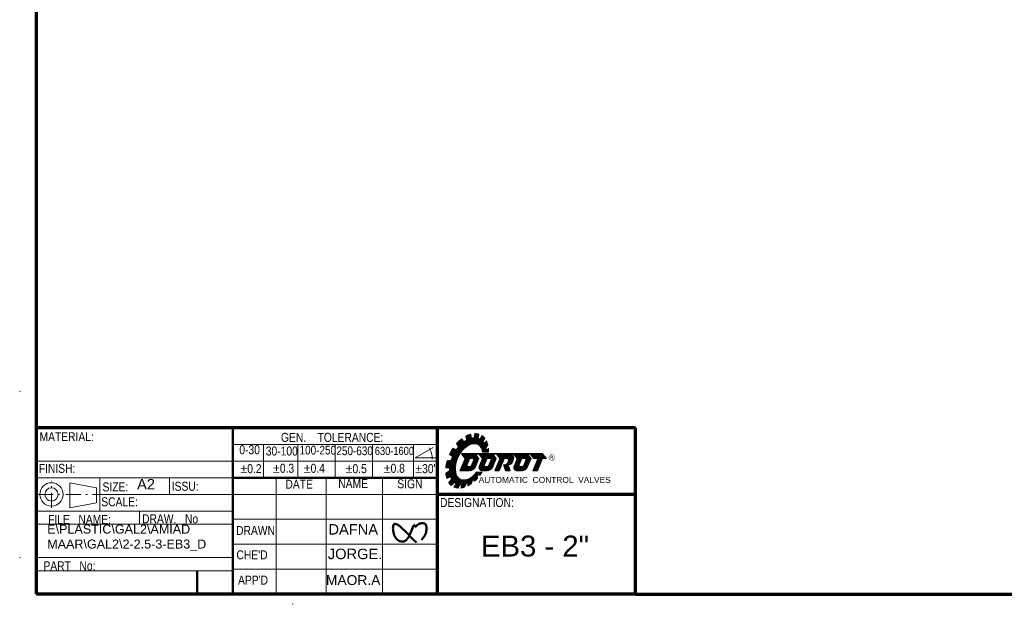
# Model space of a CAD drawing. Header units: millimetres. Extents: x 18 to 610, y -123 to 280.
# Tile 1 of 44: x 18 to 314, y -123 to 53. Entities that reach past the tile are written whole.
import ezdxf

# ---------------------------------------------------------------- set-up
doc = ezdxf.new("R2010")
doc.units = ezdxf.units.MM
doc.linetypes.add('CENTER', pattern=[8, 4.5, -1.5, 0.5, -1.5])
doc.linetypes.add('SOLID', pattern=[0])
doc.styles.add('Arial', font='Arial.ttf', dxfattribs={"height": 5})
doc.styles.add('Arial Narrow', font='ARIALN.TTF', dxfattribs={"height": 0.2})

# ---------------------------------------------------------------- blocks, each defined once
blk = doc.blocks.new('BlockOfHatchs_1')
at = {"linetype": 'SOLID', "lineweight": 9}
for points in [[(158.31, -79.62), (156.08, -81.85)], [(156.13, -81.58), (159.85, -77.86)], [(156.22, -77.86), (156.14, -77.94)], [(156.23, -78.06), (156.43, -77.86)], [(159.64, -77.86), (156.26, -81.24)], [(156.65, -77.86), (156.33, -78.18)], [(156.41, -80.88), (159.43, -77.86)], [(156.42, -78.3), (156.86, -77.86)], [(157.08, -77.86), (156.52, -78.42)], [(159.21, -77.86), (156.56, -80.51)], [(156.61, -78.54), (157.29, -77.86)], [(156.71, -80.15), (159, -77.86)], [(157.5, -77.86), (156.71, -78.66)], [(156.8, -78.78), (157.72, -77.86)], [(158.78, -77.86), (156.87, -79.78)], [(157.93, -77.86), (156.9, -78.89)], [(156.99, -79.01), (158.14, -77.86)], [(157.02, -79.42), (158.57, -77.86)], [(158.36, -77.86), (157.09, -79.13)], [(161.21, -79.28), (157.59, -82.9)], [(157.81, -82.9), (161.06, -79.65)], [(160.07, -77.86), (158.76, -79.17)], [(158.97, -79.17), (160.24, -77.9)], [(159, -81.28), (161.19, -79.09)], [(161.1, -78.97), (159.15, -80.91)], [(160.34, -78.02), (159.18, -79.17)], [(159.31, -80.55), (161, -78.85)], [(159.39, -79.18), (160.43, -78.14)], [(160.91, -78.73), (159.46, -80.18)], [(160.53, -78.26), (159.54, -79.24)], [(159.61, -79.82), (160.81, -78.61)], [(159.65, -79.35), (160.62, -78.38)], [(160.72, -78.5), (159.7, -79.52)], [(156.1, -82.04), (158.16, -79.98)], [(158.01, -80.35), (156.14, -82.22)], [(156.21, -82.36), (157.86, -80.71)], [(157.71, -81.08), (156.29, -82.49)], [(156.38, -82.61), (157.69, -81.31)], [(157.75, -81.46), (156.51, -82.7)], [(156.64, -82.79), (157.87, -81.55)], [(158.05, -81.59), (156.8, -82.84)], [(156.97, -82.88), (158.26, -81.59)], [(158.48, -81.59), (157.17, -82.9)], [(157.38, -82.9), (158.7, -81.58)], [(160.91, -80.01), (158.02, -82.9)], [(158.24, -82.9), (160.75, -80.38)], [(160.6, -80.75), (158.46, -82.89)], [(158.69, -82.87), (160.45, -81.11)], [(160.3, -81.48), (158.98, -82.8)], [(159.35, -82.64), (160.12, -81.87)]]:
    blk.add_lwpolyline(points, dxfattribs=at)
blk = doc.blocks.new('BlockOfHatchs_2')
at = {"linetype": 'SOLID', "lineweight": 9}
for points in [[(171.59, -77.97), (171.7, -77.86)], [(171.91, -77.86), (171.68, -78.09)], [(171.78, -78.21), (172.13, -77.86)], [(172.34, -77.86), (171.87, -78.33)], [(171.97, -78.45), (172.55, -77.86)], [(172.77, -77.86), (172.06, -78.57)], [(172.16, -78.69), (172.98, -77.86)], [(173.19, -77.86), (172.25, -78.81)], [(172.35, -78.93), (173.41, -77.86)], [(173.62, -77.86), (172.44, -79.04)], [(172.53, -79.16), (173.84, -77.86)], [(172.54, -82.15), (174.9, -79.79)], [(175.05, -79.43), (172.69, -81.79)], [(174.05, -77.86), (172.74, -79.17)], [(172.84, -81.42), (175.77, -78.49)], [(172.95, -79.17), (174.26, -77.86)], [(175.68, -78.37), (172.99, -81.05)], [(173.15, -80.69), (175.58, -78.25)], [(174.48, -77.86), (173.17, -79.17)], [(175.49, -78.13), (173.3, -80.32)], [(173.38, -79.17), (174.69, -77.86)], [(173.45, -79.96), (175.39, -78.01)], [(174.9, -77.86), (173.59, -79.17)], [(175.3, -77.89), (173.6, -79.59)], [(173.75, -79.23), (175.12, -77.86)], [(175.87, -78.61), (175.3, -79.17)], [(175.52, -79.17), (175.96, -78.73)], [(176.06, -78.84), (175.73, -79.17)], [(175.94, -79.17), (176.15, -78.96)], [(176.25, -79.08), (176.16, -79.17)], [(172.23, -82.88), (174.59, -80.52)], [(174.75, -80.16), (172.39, -82.52)], [(174.44, -80.89), (172.43, -82.9)], [(172.64, -82.9), (174.29, -81.25)], [(174.14, -81.62), (172.86, -82.9)], [(173.07, -82.9), (173.99, -81.98)], [(173.83, -82.35), (173.29, -82.9)], [(173.5, -82.9), (173.68, -82.72)]]:
    blk.add_lwpolyline(points, dxfattribs=at)
blk = doc.blocks.new('BlockOfHatchs_3')
at = {"linetype": 'SOLID', "lineweight": 9}
for points in [[(155.88, -71.81), (146.15, -81.54)], [(146.2, -81.22), (154.45, -72.98)], [(147.55, -78.29), (151.9, -73.94)], [(153.69, -72.41), (147.73, -78.37)], [(154.14, -73.02), (147.82, -79.34)], [(147.91, -78.46), (153.73, -72.64)], [(147.99, -78.91), (153.81, -73.08)], [(153.77, -72.86), (148.08, -78.55)], [(149.43, -74.82), (150.94, -73.31)], [(151.05, -73.47), (149.53, -74.99)], [(149.63, -75.15), (151.16, -73.62)], [(151.26, -73.78), (149.73, -75.32)], [(149.83, -75.48), (151.37, -73.94)], [(152.15, -72.63), (152.55, -72.24)], [(153, -72.05), (152.19, -72.86)], [(152.23, -73.08), (153.4, -71.91)], [(153.62, -71.95), (152.26, -73.31)], [(152.3, -73.54), (153.66, -72.18)], [(152.42, -75.54), (156.07, -71.89)], [(156, -72.22), (153.09, -75.13)], [(153.54, -74.94), (155.93, -72.55)], [(155.87, -72.88), (153.93, -74.82)], [(154.26, -74.75), (155.88, -73.13)], [(156.07, -73.2), (154.54, -74.73)], [(154.61, -72.82), (155.66, -71.76)], [(155.44, -71.72), (154.67, -72.49)], [(154.74, -72.16), (155.2, -71.7)], [(154.95, -71.69), (154.81, -71.82)], [(154.81, -74.73), (156.25, -73.29)], [(157.27, -72.53), (155.04, -74.76)], [(155.27, -74.8), (157.42, -72.65)], [(157.55, -72.78), (155.46, -74.87)], [(155.65, -74.95), (157.68, -72.92)], [(157.8, -73.06), (155.83, -75.03)], [(155.98, -75.14), (157.62, -73.51)], [(156.64, -72.9), (157.13, -72.41)], [(156.97, -72.3), (156.91, -72.36)], [(147.2, -78.11), (148.93, -76.38)], [(148.75, -76.3), (147.36, -77.69)], [(149.11, -76.46), (147.38, -78.2)], [(147.64, -77.14), (148.56, -76.22)], [(148.38, -76.14), (148.01, -76.5)], [(151.48, -74.1), (149.93, -75.65)], [(157.36, -74.03), (156.13, -75.26)], [(156.27, -75.38), (157.4, -74.25)], [(157.51, -74.41), (156.4, -75.52)], [(156.52, -75.66), (157.62, -74.57)], [(158.4, -74.05), (156.62, -75.82)], [(156.72, -75.99), (158.48, -74.23)], [(158.55, -74.42), (156.82, -76.16)], [(156.89, -76.35), (158.62, -74.62)], [(158.68, -74.82), (156.97, -76.54)], [(157.04, -76.73), (158.74, -75.03)], [(158.28, -75.75), (157.08, -76.95)], [(157.13, -77.17), (158.19, -76.11)], [(158.23, -76.33), (157.24, -77.32)], [(157.5, -77.32), (158.31, -76.52)], [(158.92, -76.17), (157.77, -77.32)], [(158.03, -77.32), (158.94, -76.41)], [(158.95, -76.67), (158.3, -77.32)], [(146.11, -81.84), (150.72, -77.23)], [(150.2, -78.02), (146.24, -81.98)], [(147.47, -79.69), (146.26, -80.9)], [(146.33, -80.57), (147.15, -79.74)], [(146.84, -79.79), (146.42, -80.22)], [(146.51, -81.97), (149.89, -78.59)], [(146.51, -79.86), (146.52, -79.84)], [(149.66, -79.09), (146.79, -81.96)], [(147.07, -81.95), (149.48, -79.53)], [(158.56, -77.32), (158.95, -76.93)], [(158.95, -77.2), (158.83, -77.32)], [(149.03, -81.3), (146.15, -84.18)], [(146.19, -84.41), (149, -81.6)], [(148.97, -81.9), (146.24, -84.62)], [(146.29, -84.84), (148.97, -82.16)], [(148.97, -82.43), (146.35, -85.04)], [(146.45, -85.2), (148.98, -82.68)], [(149.15, -80.65), (147.21, -82.59)], [(147.22, -82.32), (149.23, -80.31)], [(147.22, -82.85), (149.08, -80.99)], [(149.35, -79.93), (147.23, -82.04)], [(146.38, -83.42), (146.09, -83.71)], [(146.12, -83.95), (147.02, -83.04)], [(149, -82.92), (146.93, -84.99)], [(149.34, -84.16), (147.03, -86.48)], [(147.14, -86.63), (149.42, -84.35)], [(149.53, -84.51), (147.26, -86.78)], [(147.38, -86.92), (149.63, -84.67)], [(147.41, -84.78), (149.03, -83.15)], [(149.74, -84.82), (147.51, -87.05)], [(149.08, -83.37), (147.6, -84.85)], [(147.61, -85.63), (149.26, -83.98)], [(147.65, -87.18), (149.87, -84.95)], [(147.68, -85.04), (149.13, -83.58)], [(149.19, -83.79), (147.76, -85.21)], [(150.01, -85.08), (148.14, -86.96)], [(148.61, -87.8), (150.86, -85.55)], [(151.08, -85.6), (148.8, -87.87)], [(148.84, -86.51), (150.15, -85.2)], [(150.67, -85.48), (148.97, -87.18)], [(150.32, -85.3), (149, -86.62)], [(149, -87.94), (151.31, -85.63)], [(149.17, -86.72), (150.48, -85.41)], [(151.56, -85.64), (149.21, -87.99)], [(150.39, -87.08), (151.85, -85.62)], [(152.17, -85.57), (150.64, -87.1)], [(150.72, -87.8), (153.58, -84.95)], [(155.49, -83.3), (150.73, -88.06)], [(152.98, -85.28), (150.84, -87.42)], [(150.91, -87.09), (152.53, -85.47)], [(152.23, -86.82), (155.76, -83.3)], [(156.02, -83.3), (152.67, -86.65)], [(156.55, -83.3), (152.73, -87.12)], [(152.74, -86.85), (156.29, -83.3)], [(154.51, -85.6), (155.59, -84.52)], [(155.62, -84.76), (154.6, -85.78)], [(154.68, -85.96), (155.65, -84.99)], [(156.08, -84.04), (156.81, -83.3)], [(156.82, -83.56), (156.22, -84.15)], [(149.43, -88.04), (150.3, -87.17)], [(149.71, -88.02), (149.66, -88.07)], [(151.04, -88.01), (152.13, -86.93)], [(151.9, -87.42), (151.38, -87.94)], [(152.71, -87.4), (153.93, -86.19)], [(153.87, -86.51), (153.24, -87.14)]]:
    blk.add_lwpolyline(points, dxfattribs=at)
blk = doc.blocks.new('BlockOfHatchs_4')
at = {"linetype": 'SOLID', "lineweight": 9}
for points in [[(168.76, -79.62), (166.53, -81.85)], [(166.58, -81.58), (170.3, -77.86)], [(166.67, -77.86), (166.59, -77.94)], [(166.68, -78.06), (166.88, -77.86)], [(170.09, -77.86), (166.71, -81.24)], [(167.1, -77.86), (166.78, -78.18)], [(166.86, -80.88), (169.88, -77.86)], [(166.87, -78.3), (167.31, -77.86)], [(167.53, -77.86), (166.97, -78.42)], [(169.66, -77.86), (167.01, -80.51)], [(167.06, -78.54), (167.74, -77.86)], [(167.16, -80.15), (169.45, -77.86)], [(167.95, -77.86), (167.16, -78.66)], [(167.25, -78.78), (168.17, -77.86)], [(169.23, -77.86), (167.32, -79.78)], [(168.38, -77.86), (167.35, -78.9)], [(167.44, -79.01), (168.59, -77.86)], [(167.47, -79.42), (169.02, -77.86)], [(168.81, -77.86), (167.54, -79.13)], [(171.66, -79.28), (168.04, -82.9)], [(168.26, -82.9), (171.51, -79.65)], [(170.52, -77.86), (169.21, -79.17)], [(169.42, -79.17), (170.69, -77.9)], [(169.45, -81.28), (171.64, -79.09)], [(171.55, -78.97), (169.6, -80.91)], [(170.79, -78.02), (169.63, -79.17)], [(169.76, -80.55), (171.45, -78.85)], [(169.84, -79.18), (170.88, -78.14)], [(171.36, -78.73), (169.91, -80.18)], [(170.98, -78.26), (169.99, -79.24)], [(170.06, -79.82), (171.26, -78.61)], [(170.1, -79.35), (171.07, -78.38)], [(171.17, -78.5), (170.15, -79.52)], [(166.55, -82.04), (168.61, -79.98)], [(168.46, -80.35), (166.59, -82.22)], [(166.66, -82.36), (168.31, -80.71)], [(168.16, -81.08), (166.74, -82.49)], [(166.83, -82.61), (168.14, -81.31)], [(168.21, -81.46), (166.96, -82.7)], [(167.09, -82.79), (168.32, -81.55)], [(168.5, -81.59), (167.25, -82.84)], [(167.42, -82.88), (168.71, -81.59)], [(168.93, -81.59), (167.62, -82.9)], [(167.83, -82.9), (169.15, -81.58)], [(171.36, -80.02), (168.47, -82.9)], [(168.69, -82.9), (171.2, -80.38)], [(171.05, -80.75), (168.91, -82.89)], [(169.14, -82.87), (170.9, -81.11)], [(170.75, -81.48), (169.42, -82.8)], [(169.81, -82.63), (170.57, -81.87)]]:
    blk.add_lwpolyline(points, dxfattribs=at)
blk = doc.blocks.new('BlockOfHatchs_5')
at = {"linetype": 'SOLID', "lineweight": 9}
for points in [[(161.18, -81.97), (163.54, -79.61)], [(165.08, -77.86), (161.33, -81.61)], [(161.36, -77.94), (161.44, -77.86)], [(161.66, -77.86), (161.46, -78.06)], [(161.48, -81.24), (164.86, -77.86)], [(161.55, -78.18), (161.87, -77.86)], [(164.65, -77.86), (161.64, -80.88)], [(162.09, -77.86), (161.65, -78.3)], [(161.74, -78.42), (162.3, -77.86)], [(161.79, -80.51), (164.44, -77.86)], [(162.51, -77.86), (161.84, -78.54)], [(161.93, -78.66), (162.73, -77.86)], [(164.22, -77.86), (161.94, -80.15)], [(162.94, -77.86), (162.03, -78.78)], [(162.09, -79.78), (164.01, -77.86)], [(162.12, -78.89), (163.15, -77.86)], [(163.37, -77.86), (162.22, -79.01)], [(163.79, -77.86), (162.24, -79.41)], [(162.31, -79.13), (163.58, -77.86)], [(163.65, -81.64), (166.52, -78.77)], [(166.5, -79), (163.7, -81.81)], [(163.75, -81.97), (166.46, -79.26)], [(163.98, -79.17), (165.29, -77.86)], [(165.5, -77.86), (164.19, -79.17)], [(164.41, -79.17), (165.69, -77.89)], [(165.87, -77.93), (164.59, -79.21)], [(164.73, -79.28), (166, -78)], [(166.47, -78.6), (164.79, -80.29)], [(166.14, -78.09), (164.84, -79.38)], [(164.87, -79.99), (166.43, -78.44)], [(166.37, -79.56), (164.9, -81.04)], [(164.91, -79.53), (166.25, -78.19)], [(166.34, -78.31), (164.92, -79.72)], [(165.13, -81.01), (166.29, -79.86)], [(160.88, -82.7), (163.24, -80.35)], [(163.08, -80.71), (160.9, -82.9)], [(163.39, -79.98), (161.03, -82.34)], [(161.11, -82.9), (162.93, -81.08)], [(162.78, -81.44), (161.32, -82.9)], [(161.54, -82.9), (162.63, -81.81)], [(162.48, -82.17), (161.75, -82.9)], [(161.96, -82.9), (162.32, -82.54)], [(163.61, -81.04), (163.49, -81.16)], [(163.54, -81.32), (163.83, -81.03)], [(164.09, -80.99), (163.59, -81.48)], [(164.89, -81.04), (163.8, -82.13)], [(163.85, -82.29), (164.94, -81.2)], [(165, -81.36), (163.91, -82.45)], [(163.96, -82.61), (165.05, -81.52)], [(165.1, -81.69), (164.01, -82.78)], [(164.1, -82.9), (165.15, -81.85)], [(165.2, -82.01), (164.31, -82.9)], [(164.53, -82.9), (165.26, -82.17)], [(165.31, -82.33), (164.74, -82.9)], [(164.96, -82.9), (165.36, -82.49)], [(165.41, -82.66), (165.17, -82.9)], [(165.38, -82.9), (165.46, -82.82)], [(166.19, -80.17), (165.39, -80.97)]]:
    blk.add_lwpolyline(points, dxfattribs=at)
blk = doc.blocks.new('BlockOfHatchs_6')
at = {"linetype": 'SOLID', "lineweight": 9}
for points in [[(153.09, -79.62), (150.73, -81.97)], [(150.88, -81.61), (154.63, -77.86)], [(151, -77.86), (150.91, -77.94)], [(151.01, -78.06), (151.21, -77.86)], [(154.41, -77.86), (151.03, -81.24)], [(151.42, -77.86), (151.1, -78.18)], [(151.19, -80.88), (154.2, -77.86)], [(151.2, -78.3), (151.64, -77.86)], [(151.85, -77.86), (151.29, -78.42)], [(153.99, -77.86), (151.34, -80.51)], [(151.39, -78.54), (152.06, -77.86)], [(152.28, -77.86), (151.48, -78.66)], [(151.49, -80.15), (153.77, -77.86)], [(151.58, -78.78), (152.49, -77.86)], [(153.56, -77.86), (151.64, -79.78)], [(152.7, -77.86), (151.67, -78.89)], [(151.77, -79.01), (152.92, -77.86)], [(151.79, -79.42), (153.35, -77.86)], [(153.13, -77.86), (151.86, -79.13)], [(155.99, -79.28), (152.37, -82.9)], [(152.58, -82.9), (155.83, -79.65)], [(154.84, -77.86), (153.53, -79.17)], [(153.75, -79.17), (155.02, -77.9)], [(153.78, -81.28), (155.97, -79.09)], [(155.87, -78.97), (153.93, -80.91)], [(155.11, -78.02), (153.96, -79.17)], [(154.08, -80.55), (155.78, -78.85)], [(154.16, -79.18), (155.21, -78.14)], [(155.68, -78.73), (154.23, -80.18)], [(155.3, -78.26), (154.32, -79.24)], [(154.39, -79.81), (155.59, -78.61)], [(154.42, -79.35), (155.4, -78.38)], [(155.49, -78.5), (154.47, -79.52)], [(152.79, -80.35), (150.43, -82.71)], [(150.45, -82.9), (152.63, -80.71)], [(150.58, -82.34), (152.94, -79.98)], [(152.48, -81.08), (150.66, -82.9)], [(150.87, -82.9), (152.46, -81.31)], [(152.53, -81.46), (151.09, -82.9)], [(151.3, -82.9), (152.65, -81.55)], [(152.82, -81.59), (151.51, -82.9)], [(151.73, -82.9), (153.04, -81.59)], [(153.25, -81.59), (151.94, -82.9)], [(152.16, -82.9), (153.47, -81.58)], [(155.68, -80.01), (152.8, -82.9)], [(153.01, -82.9), (155.53, -80.38)], [(155.38, -80.75), (153.23, -82.89)], [(153.47, -82.87), (155.23, -81.11)], [(155.07, -81.48), (153.76, -82.79)], [(154.14, -82.62), (154.89, -81.87)]]:
    blk.add_lwpolyline(points, dxfattribs=at)
blk = doc.blocks.new('A21-m2')
at = {"color": 51, "linetype": 'SOLID', "lineweight": 70}
for p, q in [((23.1, -69.97), (23.1, 280.03)), ((203.1, -119.97), (609.82, -119.97))]:
    blk.add_line(p, q, dxfattribs=at)
at = {"color": 2, "linetype": 'SOLID', "lineweight": 70}
for p, q in [((23.1, -119.97), (23.1, -69.97)), ((203.1, -69.97), (23.1, -69.97)), ((143.6, -89.97), (143.6, -69.97)), ((203.1, -119.97), (203.1, -69.97)), ((143.6, -119.97), (143.6, -89.97)), ((203.1, -89.97), (143.6, -89.97)), ((203.1, -119.97), (23.1, -119.97))]:
    blk.add_line(p, q, dxfattribs=at)
at = {"color": 1, "linetype": 'SOLID', "lineweight": 50}
for p, q in [((82.1, -119.97), (82.1, -69.97)), ((143.6, -84.97), (82.1, -84.97)), ((71.35, -112.97), (71.35, -119.97))]:
    blk.add_line(p, q, dxfattribs=at)
at = {"linetype": 'SOLID', "lineweight": 9}
for p, q in [((151.54, -74.19), (150.9, -73.24)), ((152.32, -73.68), (152.12, -72.45)), ((153.81, -73.09), (153.6, -71.85)), ((154.58, -72.97), (154.84, -71.68)), ((155.82, -73.11), (156.07, -71.86)), ((156.41, -73.37), (156.95, -72.29)), ((157.31, -74.13), (157.82, -73.09)), ((157.68, -74.68), (158.32, -73.88)), ((143.6, -74.97), (82.1, -74.97)), ((91.35, -79.97), (91.35, -74.97)), ((101.6, -79.97), (101.6, -74.97)), ((112.85, -79.97), (112.85, -74.97)), ((124.1, -79.97), (124.1, -74.97)), ((136.35, -79.97), (136.35, -74.97)), ((136.85, -78.97), (142.26, -75.84)), ((149.28, -76.54), (148.28, -76.09)), ((149.95, -75.68), (149.35, -74.7)), ((158.16, -75.93), (158.75, -75.08)), ((158.26, -76.55), (158.92, -76.15)), ((143.1, -78.97), (136.85, -78.97)), ((147.71, -79.65), (146.52, -79.84)), ((148.13, -78.57), (147.17, -78.09)), ((151.89, -79.17), (150.35, -82.9)), ((150.85, -77.71), (175.27, -77.71)), ((150.85, -77.79), (175.27, -77.79)), ((150.85, -77.86), (175.27, -77.86)), ((150.85, -77.86), (151.89, -79.17)), ((153.18, -79.39), (152.47, -81.1)), ((153.51, -79.17), (154.12, -79.17)), ((154.45, -79.66), (153.74, -81.37)), ((154.99, -77.86), (156.03, -79.17)), ((156.03, -79.17), (155, -81.66)), ((156.07, -77.86), (157.12, -79.17)), ((157.12, -79.17), (156.15, -81.51)), ((157.16, -77.32), (158.94, -77.32)), ((158.41, -79.39), (157.7, -81.1)), ((158.73, -79.17), (159.35, -79.17)), ((159.67, -79.66), (158.96, -81.37)), ((160.21, -77.86), (161.26, -79.17)), ((161.26, -79.17), (160.22, -81.66)), ((162.34, -79.17), (160.8, -82.9)), ((161.3, -77.86), (162.34, -79.17)), ((163.66, -79.33), (162.17, -82.9)), ((163.89, -79.17), (164.44, -79.17)), ((164.92, -79.81), (164.78, -80.3)), ((166.48, -79.17), (166.21, -80.12)), ((166.52, -77.86), (167.57, -79.17)), ((167.57, -79.17), (166.6, -81.51)), ((168.86, -79.39), (168.15, -81.1)), ((169.18, -79.17), (169.8, -79.17)), ((170.12, -79.66), (169.41, -81.37)), ((170.66, -77.86), (171.71, -79.17)), ((171.71, -79.17), (170.67, -81.66)), ((171.5, -77.86), (172.54, -79.17)), ((173.78, -79.17), (172.23, -82.9)), ((172.54, -79.17), (173.78, -79.17)), ((175.15, -79.17), (173.61, -82.9)), ((175.15, -79.17), (176.32, -79.17)), ((175.27, -77.86), (176.32, -79.17)), ((23.1, -79.97), (82.1, -79.97)), ((82.1, -79.97), (91.35, -79.97)), ((91.35, -84.97), (91.35, -79.97)), ((91.35, -79.97), (101.6, -79.97)), ((101.6, -79.97), (112.85, -79.97)), ((101.6, -84.97), (101.6, -79.97)), ((112.85, -84.97), (112.85, -79.97)), ((112.85, -79.97), (124.1, -79.97)), ((124.1, -84.97), (124.1, -79.97)), ((124.1, -79.97), (136.35, -79.97)), ((136.35, -84.97), (136.35, -79.97)), ((136.35, -79.97), (143.6, -79.97)), ((147.24, -81.94), (146.1, -81.99)), ((152.8, -81.59), (153.41, -81.59)), ((158.02, -81.59), (158.64, -81.59)), ((163.45, -81.04), (163.81, -81.04)), ((164.05, -82.9), (163.45, -81.04)), ((164.89, -81.04), (165, -81.04)), ((165.49, -82.9), (164.89, -81.04)), ((168.47, -81.59), (169.09, -81.59)), ((23.1, -84.97), (82.1, -84.97)), ((42.1, -94.97), (42.1, -84.97)), ((63.1, -89.97), (63.1, -84.97)), ((95.1, -119.97), (95.1, -84.97)), ((110.1, -119.97), (110.1, -84.97)), ((127.1, -119.97), (127.1, -84.97)), ((147.22, -82.93), (146.08, -83.6)), ((147.55, -84.71), (146.4, -85.22)), ((147.83, -85.35), (146.98, -86.42)), ((150.35, -82.9), (153.14, -82.9)), ((150.77, -82.91), (151.86, -82.91)), ((154.47, -85.5), (154.71, -86.04)), ((155.34, -83.3), (156.98, -83.3)), ((155.57, -84.4), (155.67, -85.07)), ((155.95, -83.93), (156.34, -84.25)), ((157.08, -82.9), (158.36, -82.9)), ((160.8, -82.9), (162.17, -82.9)), ((164.05, -82.9), (165.49, -82.9)), ((167.53, -82.9), (168.81, -82.9)), ((172.23, -82.9), (173.61, -82.9)), ((33.1, -93.97), (33.1, -86.47)), ((33.1, -86.47), (41.1, -87.97)), ((41.1, -92.47), (41.1, -87.97)), ((147.76, -87.28), (148.73, -86.43)), ((149.26, -86.76), (148.56, -87.78)), ((150.36, -87.08), (149.68, -88.08)), ((150.94, -87.09), (150.64, -88.07)), ((152.17, -86.85), (151.71, -87.84)), ((152.74, -86.62), (152.71, -87.43)), ((153.98, -85.88), (153.83, -86.75)), ((42.1, -89.97), (82.1, -89.97)), ((82.1, -89.97), (95.1, -89.97)), ((95.1, -89.97), (110.1, -89.97)), ((110.1, -89.97), (127.1, -89.97)), ((127.1, -89.97), (143.6, -89.97)), ((33.1, -93.97), (41.1, -92.47)), ((23.1, -94.97), (82.1, -94.97)), ((54.1, -98.97), (54.1, -94.97)), ((82.1, -97.47), (143.6, -97.47)), ((23.1, -98.97), (82.1, -98.97)), ((82.1, -104.97), (143.6, -104.97)), ((23.1, -108.97), (82.1, -108.97)), ((23.1, -112.97), (82.1, -112.97)), ((82.1, -112.47), (143.6, -112.47))]:
    blk.add_line(p, q, dxfattribs=at)
at = {"linetype": 'CENTER', "lineweight": 9}
for p, q in [((27.6, -93.99), (27.6, -85.94)), ((23.57, -89.97), (31.62, -89.97)), ((31.9, -89.97), (42.7, -89.97))]:
    blk.add_line(p, q, dxfattribs=at)
at = {"linetype": 'SOLID', "lineweight": 9}
for centre, radius in [((18.1, -58.97), 0.05), ((18.1, -58.97), 0.05), ((27.6, -89.97), 3.5), ((27.6, -89.97), 2), ((18.1, -108.97), 0.05), ((100.1, -122.97), 0.05)]:
    blk.add_circle(centre, radius, dxfattribs=at)
for centre, radius, start, end in [((136.85, -78.97), 5.15, 355.0115, 34.9885), ((136.85, -78.97), 5.15, 355.0115, 34.9885), ((136.85, -78.97), 5.15, 355.0115, 34.9885), ((153.51, -79.52), 0.353, 90, 157.4351), ((154.12, -79.52), 0.353, 337.4351, 90), ((158.73, -79.52), 0.353, 90, 157.4351), ((159.35, -79.52), 0.353, 337.4351, 90), ((163.89, -79.42), 0.252, 90, 157.4351), ((164.44, -79.68), 0.504, 344.2397, 90), ((165.52, -78.87), 1.01, 344.1915, 90), ((169.18, -79.52), 0.353, 90, 157.4351), ((169.8, -79.52), 0.353, 337.4351, 90), ((150.77, -82.75), 0.156, 159.2858, 270), ((152.8, -81.24), 0.353, 157.4351, 270), ((153.14, -80.88), 2.01, 270, 337.4351), ((153.41, -81.24), 0.353, 270, 337.4351), ((157.08, -81.89), 1.01, 157.4351, 270), ((158.02, -81.24), 0.353, 157.4351, 270), ((158.36, -80.88), 2.01, 270, 337.4351), ((158.64, -81.24), 0.353, 270, 337.4351), ((163.81, -80.03), 1.01, 270, 344.2397), ((165, -79.78), 1.26, 270, 344.1915), ((167.53, -81.89), 1.01, 157.4351, 270), ((168.47, -81.24), 0.353, 157.4351, 270), ((168.81, -80.88), 2.01, 270, 337.4351), ((169.09, -81.24), 0.353, 270, 337.4351)]:
    blk.add_arc(centre, radius, start, end, dxfattribs=at)
for centre, major_axis, ratio, start_param, end_param in [((152.5, -79.89), (4.17, 7.77), 0.633371, 0.953898, 1.212883), ((152.77, -80.03), (-3.59, -6.69), 0.633371, 3.923586, 4.066661), ((152.5, -79.89), (-4.17, -7.77), 0.633371, 3.672858, 3.90334), ((152.77, -80.03), (-3.59, -6.69), 0.633371, 3.51215, 3.655765), ((152.5, -79.89), (-4.17, -7.77), 0.633371, 3.257936, 3.473927), ((152.77, -80.03), (-3.59, -6.69), 0.633371, 3.12933, 3.262222), ((152.5, -79.89), (-4.17, -7.77), 0.633371, 2.87455, 3.08333), ((152.5, -79.89), (-4.17, -7.77), 0.633371, 2.524918, 2.719858), ((152.5, -79.89), (4.17, 7.77), 0.633371, 1.416864, 1.677109), ((153.09, -80.18), (2.61, 5.22), 0.612372, -0.722531, 4.402606), ((152.77, -80.03), (-3.59, -6.69), 0.633371, 4.376332, 4.523043), ((152.77, -80.03), (-3.59, -6.69), 0.633371, 2.757289, 2.885533), ((152.77, -80.03), (-3.59, -6.69), 0.633371, 2.41375, 2.516697), ((152.5, -79.89), (-4.17, -7.77), 0.633371, 2.216607, 2.370954), ((152.5, -79.89), (4.17, 7.77), 0.633371, 1.892364, 2.155921), ((152.77, -80.03), (-3.59, -6.69), 0.633371, 4.832076, 4.986136), ((152.77, -80.03), (-3.59, -6.69), 0.633371, 5.313272, 5.414881), ((152.77, -80.03), (-3.59, -6.69), 0.633371, 5.414881, 5.462643), ((152.5, -79.89), (4.17, 7.77), 0.633371, 2.36654, 2.605072), ((152.77, -80.03), (3.59, 6.69), 0.633371, 2.622446, 2.750943), ((152.77, -80.03), (3.59, 6.69), 0.633371, 4.06407, 4.155406), ((152.5, -79.89), (-4.17, -7.77), 0.633371, 1.051897, 1.215026), ((152.77, -80.03), (3.59, 6.69), 0.633371, 4.373557, 4.454637), ((152.5, -79.89), (-4.17, -7.77), 0.633371, 1.339169, 1.470171), ((152.5, -79.89), (4.17, 7.77), 0.633371, 2.816581, 3.018748), ((152.5, -79.89), (4.17, 7.77), 0.633371, 3.186047, 3.390282), ((152.77, -80.03), (3.59, 6.69), 0.633371, 3.030801, 3.160234), ((152.77, -80.03), (3.59, 6.69), 0.633371, 3.396852, 3.509935), ((152.5, -79.89), (4.17, 7.77), 0.633371, 3.550939, 3.720034), ((152.77, -80.03), (3.59, 6.69), 0.633371, 3.735932, 3.840312), ((152.5, -79.89), (4.17, 7.77), 0.633371, 3.87664, 4.050862)]:
    blk.add_ellipse(centre, major_axis=major_axis, ratio=ratio, start_param=start_param, end_param=end_param, dxfattribs=at)
at = {"color": 201, "linetype": 'SOLID', "lineweight": 50}
for points, knots in [([(136.78, -99.02), (136.23, -99.67), (135.95, -100.44), (135.36, -101.91), (134.9, -102.99), (134.17, -103.8), (133.8, -104.01), (133.53, -104.12), (133.39, -104.15), (132.66, -104.24), (131.66, -103.91), (130.84, -102.79), (130.6, -102.23), (130.52, -101.99), (130.48, -101.87), (130.3, -101.24), (130.13, -100.1), (130.34, -99.11), (130.65, -98.88), (130.78, -98.83), (130.84, -98.82), (132.15, -98.79), (135.24, -102.65), (137.32, -104.47)], [0, 0, 0, 0, 14.074865, 14.074865, 28.149731, 35.187164, 38.70588, 38.70588, 42.224596, 42.224596, 56.299462, 63.336894, 65.096253, 65.096253, 66.855611, 66.855611, 73.893043, 80.930476, 83.129674, 83.129674, 84.449193, 84.449193, 112.598923, 112.598923, 112.598923, 112.598923]), ([(136.88, -99.81), (137.48, -99.26), (137.96, -98.87), (138.43, -98.71), (138.63, -98.67), (138.99, -98.6), (139.43, -98.59), (139.72, -98.72), (139.83, -98.78), (140.2, -99.08), (140.41, -100.15), (140.19, -101.27), (140.02, -101.82), (139.98, -101.92), (139.79, -102.35), (139.52, -102.73), (138.79, -103.62)], [0, 0, 0, 0, 9.448657, 13.22812, 14.172986, 15.117852, 22.676777, 24.094076, 24.094076, 26.45624, 37.794629, 49.133018, 49.133018, 51.967615, 51.967615, 60.471406, 60.471406, 60.471406, 60.471406])]:
    blk.add_open_spline(points, degree=3, knots=knots, dxfattribs=at)
for name in ['BlockOfHatchs_3', 'BlockOfHatchs_6', 'BlockOfHatchs_1', 'BlockOfHatchs_5', 'BlockOfHatchs_4', 'BlockOfHatchs_2']:
    blk.add_blockref(name, (0, 0))
at = {"lineweight": 9}
for s, insert, char_height, attachment_point, style in [('MATERIAL:', (24.01, -73.97), 2.7, 7, 'Arial Narrow'), ('GEN.    TOLERANCE:', (96.56, -74.22), 2.7, 7, 'Arial Narrow'), ('®', (177, -79.82), 1.8, 7, 'Arial'), ('FINISH:', (23.78, -83.54), 2.7, 7, 'Arial Narrow'), ('SIZE:', (42.93, -89.11), 2.7, 7, 'Arial Narrow'), ('A2', (53.32, -86.91), 3.15, 4, 'Arial'), ('ISSU:', (63.74, -88.92), 2.7, 7, 'Arial Narrow'), ('DATE', (97.9, -86.92), 2.7, 4, 'Arial Narrow'), ('NAME', (113.77, -86.69), 2.7, 4, 'Arial Narrow'), ('SIGN', (131.52, -86.81), 2.7, 4, 'Arial Narrow'), ('SCALE:', (42.57, -93.58), 2.7, 7, 'Arial Narrow'), ('DESIGNATION:', (144.36, -93.81), 2.7, 7, 'Arial Narrow'), ('FILE   NAME:', (26.58, -98.83), 2.7, 7, 'Arial Narrow'), ('DRAW.   No', (54.83, -98.71), 2.7, 7, 'Arial Narrow'), ('DRAWN', (83.08, -100.81), 2.7, 4, 'Arial Narrow'), ('DAFNA', (110.83, -100.49), 3.15, 4, 'Arial'), ("CHE'D", (83.19, -108.17), 2.7, 4, 'Arial Narrow'), ('PART   No:', (25.18, -112.84), 2.7, 7, 'Arial Narrow'), ("APP'D", (83.66, -115.75), 2.7, 4, 'Arial Narrow'), ('MAOR.A', (110.07, -115.75), 2.97, 4, 'Arial')]:
    blk.add_mtext(s, dxfattribs=dict(at, insert=insert, char_height=char_height, attachment_point=attachment_point, style=style))
at = {"lineweight": 9, "attachment_point": 4}
for s, insert, char_height, rotation, style in [('0-30', (84.05, -76.57), 2.7, 0, 'Arial Narrow'), ('30-100', (92, -76.95), 2.7, 0, 'Arial Narrow'), ('100-250', (102.15, -76.69), 2.61, 0, 'Arial Narrow'), ('250-630', (113.21, -76.88), 2.61, 0, 'Arial Narrow'), ('630-1600', (124.77, -76.92), 2.43, 0, 'Arial Narrow'), ('±0.2', (84.36, -82.25), 2.7, 0, 'Arial Narrow'), ('±0.3', (94.16, -82.14), 2.7, 0, 'Arial Narrow'), ('±0.4', (103.39, -82.14), 2.7, 0, 'Arial Narrow'), ('±0.5', (115.99, -82.25), 2.7, 0, 'Arial Narrow'), ('±0.8', (127.43, -82.14), 2.7, 0, 'Arial Narrow'), ("±30'", (136.91, -82.25), 2.7, 0, 'Arial Narrow'), ('AUTOMATIC  CONTROL  VALVES', (155.99, -85.63), 1.8, 360, 'Arial')]:
    blk.add_mtext(s, dxfattribs=dict(at, insert=insert, char_height=char_height, rotation=rotation, style=style))

msp = doc.modelspace()

# ---------------------------------------------------------------- block references
msp.add_blockref('A21-m2', (0, 0))

# ---------------------------------------------------------------- texts
at = {"lineweight": 9, "attachment_point": 4, "style": 'Arial'}
for s, insert, char_height in [('E\\\\PLASTIC\\GAL2\\\\AMIAD\\PMAAR\\GAL2\\2-2.5-3-EB3_D', (26.32, -103.04), 2.7), ('EB3 - 2"', (156.67, -105.55), 6.3), ('JORGE.', (110.65, -107.89), 3.15)]:
    msp.add_mtext(s, dxfattribs=dict(at, insert=insert, char_height=char_height))

doc.saveas('drawing.dxf')
